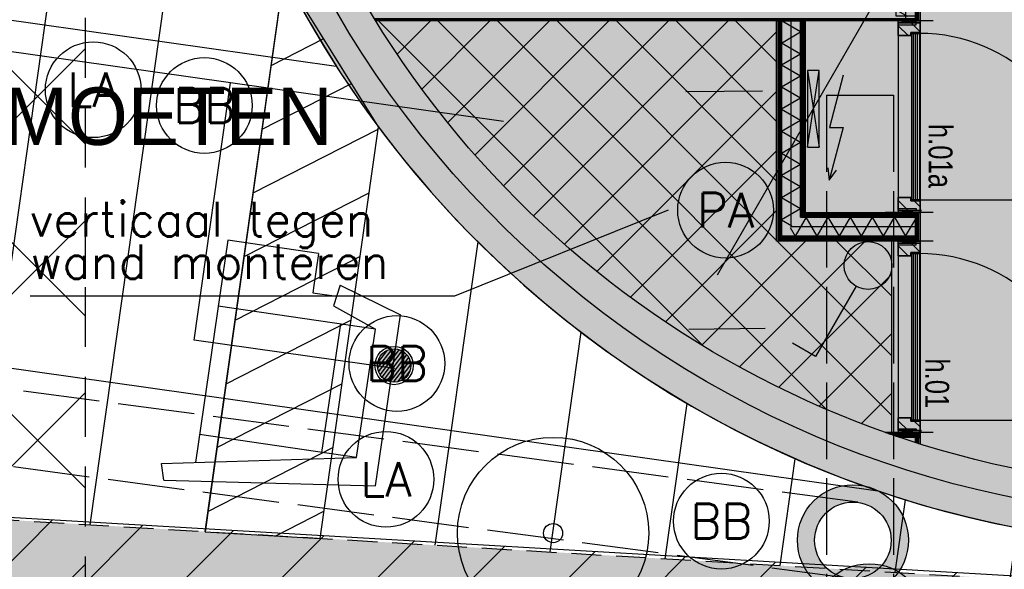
# Model space of a CAD drawing. Header units: millimetres. Extents: x -4107 to 114693, y -37499 to 54671.
# Tile 12 of 156: x 35379 to 40525, y 21328 to 24199. Entities that reach past the tile are written whole.
import ezdxf
from ezdxf.enums import TextEntityAlignment as Align

# ---------------------------------------------------------------- set-up
doc = ezdxf.new("R2010")
doc.units = ezdxf.units.MM
doc.header["$LTSCALE"] = 50
for name, pattern in [('B0702', [4.6875, 3.125, -1.5625]), ('XREF_06_Vloergoot installaties$0$E_GOOT5', [10, 8, -2]), ('XREF_06_werkset$0$B0702', [4.6875, 3.125, -1.5625])]:
    doc.linetypes.add(name, pattern=pattern)
for name, color, linetype in [('FOK_ BRANDSLANGHASPELS', 2, 'Continuous'), ('FOK_05---_TEKST_25', 2, 'Continuous'), ('FOK_08---_MAATVOERING', 2, 'Continuous'), ('FOK_22_BINNENWANDEN', 2, 'Continuous'), ('FOK_28_CONSTRUCTIES', 4, 'Continuous'), ('FOK_72_VAST MEUBILAIR', 1, 'Continuous'), ('FOK_82_LOS MEUBILAIR', 1, 'Continuous'), ('XREF_06_PLAFOND$0$AA00VV4-_SOLID252', 254, 'Continuous'), ('XREF_06_PLAFOND$0$AA45----_PLAFONDAFW', 1, 'Continuous'), ('XREF_06_PLAFOND$0$AI45----_PLAFONDAFW', 2, 'Continuous'), ('XREF_06_Sprinkler installatie$0$WL$1----', 3, 'Continuous'), ('XREF_06_Sprinkler installatie$0$WL524---', 4, 'Continuous'), ('XREF_06_Sprinkler installatie$0$WL6516--', 4, 'Continuous'), ('XREF_06_verlichting$0$EL6311--', 3, 'Continuous'), ('XREF_06_verlichting$0$EL6350--', 3, 'Continuous'), ('XREF_06_Vloergoot installaties$0$EL6131--_LB', 3, 'Continuous'), ('XREF_06_Vloergoot installaties$0$EL6131--_VG', 3, 'Continuous'), ('XREF_06_Vloergoot installaties$0$EL6222--', 3, 'Continuous'), ('XREF_06_Vloergoot installaties$0$EM6131--', 1, 'Continuous'), ('XREF_06_werkset$0$AA$1A---_ALGEMEEN', 242, 'Continuous'), ('XREF_06_werkset$0$AA21K---_ISOLATIE', 242, 'Continuous'), ('XREF_06_werkset$0$AA22E---_TPGBETON', 242, 'Continuous'), ('XREF_06_werkset$0$AA28G---_PREFABBETON', 242, 'Continuous'), ('XREF_06_werkset$0$AA31XI4-_MULTIPLEX', 242, 'Continuous'), ('XREF_06_werkset$0$AA32XI1-_NAALDHOUT', 242, 'Continuous'), ('XREF_06_werkset$0$AB31XI--_HOUT', 7, 'Continuous'), ('XREF_06_werkset$0$AI28E---_TPGBETON', 1, 'Continuous'), ('XREF_06_werkset$0$AI32XI1-_NAALDHOUT', 242, 'Continuous'), ('XREF_06_werkset$0$AI35----_PLAFONDS', 242, 'Continuous'), ('XREF_06_werkset$0$AL$8A---_ABT-HULP', 241, 'Continuous'), ('XREF_06_werkset$0$AL21K---_ISOLATIE', 1, 'Continuous'), ('XREF_06_werkset$0$AL22E---_TPGBETON', 4, 'Continuous'), ('XREF_06_werkset$0$AL22RF7-_GIPSKARTON', 1, 'Continuous'), ('XREF_06_werkset$0$AL28G---_PREFABBETON', 4, 'Continuous'), ('XREF_06_werkset$0$AL31XI4-_MULTIPLEX', 2, 'Continuous'), ('XREF_06_werkset$0$AL32XI1-_NAALDHOUT', 2, 'Continuous'), ('XREF_06_werkset$0$AL62----_KRACHTINST', 1, 'Continuous'), ('XREF_06_werkset$0$AV32XI1-_NAALDHOUT', 1, 'Continuous'), ('XREF_06_werkset$0$AZ21K---_ISOLATIE', 1, 'Continuous'), ('XREF_06_werkset$0$AZ22E---_TPGBETON', 4, 'Continuous'), ('XREF_06_werkset$0$AZ22RF7-_GIPSKARTON', 1, 'Continuous'), ('XREF_06_werkset$0$AZ31XI4-_MULTIPLEX', 2, 'Continuous')]:
    doc.layers.add(name, color=color, linetype=linetype)
doc.styles.add('XREF_06_Sprinkler installatie$0$Standard', font='txt')
doc.styles.add('XREF_06_verlichting$0$BURO-012', font='simplex.shx', dxfattribs={"height": 120})
doc.styles.add('XREF_06_verlichting$0$BURO-018', font='simplex.shx', dxfattribs={"height": 180})
doc.styles.add('XREF_06_Vloergoot installaties$0$BURO-018', font='simplex.shx', dxfattribs={"height": 180})
doc.styles.add('XREF_06_werkset$0$02_50', font='ABTPR.SHX', dxfattribs={"width": 0.8, "height": 125})

# ---------------------------------------------------------------- blocks, each defined once
blk = doc.blocks.new('XREF_06_Sprinkler installatie$0$SP-KOP02')
at = {"color": 0, "linetype": 'Continuous'}
for p, q in [((-0.875, -0.023), (0.023, 0.875)), ((-0.847, -0.219), (0.219, 0.847)), ((-0.843, 0.233), (-0.233, 0.843)), ((-0.786, -0.383), (0.383, 0.786)), ((-0.702, -0.523), (0.523, 0.702)), ((-0.595, -0.641), (0.641, 0.595)), ((-0.469, -0.739), (0.739, 0.469)), ((-0.32, -0.815), (0.815, 0.32)), ((-0.144, -0.863), (0.863, 0.144)), ((0.072, -0.872), (0.872, -0.072)), ((0.381, -0.788), (0.788, -0.381))]:
    blk.add_line(p, q, dxfattribs=at)
at = {"color": 0, "linetype": 'Continuous', "const_width": 0.875}
blk.add_lwpolyline([(-0.438, 0, 1), (0.438, 0, 1)], format="xyb", close=True, dxfattribs=at)
at = {"color": 0, "linetype": 'Continuous'}
for radius in [1, 0.875]:
    blk.add_circle((0, 0), radius, dxfattribs=at)
at = {"color": 0, "linetype": 'Continuous', "style": 'XREF_06_Sprinkler installatie$0$Standard', "flags": 1}
for tag, p in [('SP_MATCODE', (2, 2)), ('SP_TEMP', (2, -3)), ('SP_DOORL', (2, -5)), ('SP_KFACT', (2, -7)), ('SP_SPRHK', (2, -9)), ('SP_KLEP', (2, -11))]:
    blk.add_attdef(tag, p, '', height=1, dxfattribs=at)
blk = doc.blocks.new('XREF_06_Sprinkler installatie')
at = {"layer": 'XREF_06_Sprinkler installatie$0$WL$1----'}
h = blk.add_hatch(dxfattribs=at)
h.set_pattern_fill('JIS_WOOD', color=256, scale=500, style=0)
h.set_pattern_definition([(45, (0, -36464.7), (-250, 250), [])])
h.paths.add_polyline_path([(30743.8, 36094.7), (95370.7, 36094.7), (86389.5, -27327.7), (59723.1, -18673.6), (68740.5, 7763.6), (69241.7, 10785.2), (68849, 13405.9), (67638.6, 16023.5), (65645.6, 18159.9), (63178.4, 19545.4), (60388.2, 20131.5), (28895, 21976)], flags=16)
h.paths.add_polyline_path([(29853.9, 37108.7), (96538.4, 37108.7), (87224.3, -28664.7), (58653.6, -19392.5), (68002.1, 8015.3), (68349.5, 9912.5), (68461.1, 10706.3), (68321.4, 11469.3), (68229.8, 12765.7), (68109.2, 13218.5), (67906.9, 13527.4), (67399.1, 14920.6), (67172.5, 15065.3), (66709.9, 15980.2), (66021.2, 16693), (65104.6, 17592.2), (63974.8, 18325.8), (62832.6, 18841.7), (59822.5, 19383.9), (28023.7, 21252.6)])
blk.add_lwpolyline([(30743.8, 36094.7), (95370.7, 36094.7), (86389.5, -27327.7), (59723.1, -18673.6), (68740.5, 7763.6), (69241.7, 10785.2), (68849, 13405.9), (67638.6, 16023.5), (65645.6, 18159.9), (63178.4, 19545.4), (60388.2, 20131.5), (28895, 21976)], close=True, dxfattribs=at)
at = {"layer": 'XREF_06_Sprinkler installatie$0$WL524---'}
for p, q in [((36480.8, 23868.9), (34586.6, 24137.2)), ((36290.5, 22525.2), (36480.8, 23868.9)), ((37907, 23667), (36480.8, 23868.9)), ((37339.1, 22376.7), (36290.5, 22525.2))]:
    blk.add_line(p, q, dxfattribs=at)
at = {"layer": 'XREF_06_Sprinkler installatie$0$WL6516--', "xscale": 99.9999999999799, "yscale": 100, "zscale": 100, "rotation": 7.589429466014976}
blk.add_blockref('XREF_06_Sprinkler installatie$0$SP-KOP02', (37335.9, 22392.4), dxfattribs=at)
blk = doc.blocks.new('XREF_06_Vloergoot installaties$0$E00112')
at = {"color": 0, "linetype": 'Continuous'}
for p, q in [((0, 1), (-1, 1)), ((-1, 1), (-1, 0)), ((-1, 0), (0, 1)), ((-1, 1), (0, 0)), ((0, 0), (0, 1)), ((-1, 0), (0, 0))]:
    blk.add_line(p, q, dxfattribs=at)
blk = doc.blocks.new('XREF_06_Vloergoot installaties$0$E00107')
at = {"color": 0, "linetype": 'Continuous'}
blk.add_line((-5, -8.66), (5, 8.66), dxfattribs=at)
for points in [[(5, 8.66, 0, 1, 0), (3.5, 6.062, 1, 1, 0)], [(0, 0, 0, 1, 0), (-1.5, -2.598, 1, 1, 0)]]:
    blk.add_lwpolyline(points, format="xyseb", dxfattribs=at)
blk = doc.blocks.new('XREF_06_Vloergoot installaties$0$E00415')
at = {"linetype": 'Continuous'}
h = blk.add_hatch(color=0, dxfattribs=at)
edge = h.paths.add_edge_path()
edge.add_arc((0, 0), 2.9, 0, 360)
edge = h.paths.add_edge_path(flags=16)
edge.add_arc((0, 0), 2, 0, 360)
at = {"color": 0, "linetype": 'Continuous'}
for radius in [2.9, 2]:
    blk.add_circle((0, 0), radius, dxfattribs=at)
at = {"color": 0, "linetype": 'Continuous', "style": 'XREF_06_Vloergoot installaties$0$BURO-018'}
for tag, p in [('E_GKAST', (0, 8)), ('E_GROEP', (0, 5)), ('E_SGROEP', (4.5, 5))]:
    blk.add_attdef(tag, text='', height=1.8, dxfattribs=at).set_placement(p, align=Align.MIDDLE)
at = {"color": 0, "linetype": 'Continuous', "style": 'XREF_06_Vloergoot installaties$0$BURO-018', "flags": 1}
for tag, p in [('E_VERMCODE', (13, 5)), ('E_MATCODE', (0, 0))]:
    blk.add_attdef(tag, text='', height=1.8, dxfattribs=at).set_placement(p, align=Align.MIDDLE)
blk = doc.blocks.new('XREF_06_Vloergoot installaties')
at = {"layer": 'XREF_06_Vloergoot installaties$0$EL6131--_VG', "linetype": 'XREF_06_Vloergoot installaties$0$E_GOOT5'}
for p, q in [((39595.6, 23803.8), (39595.6, 21224.6)), ((39945.6, 23803.8), (39945.6, 21281.9)), ((39760, 21678), (30758, 22877.2)), ((39707.2, 21281.5), (30705.2, 22480.7))]:
    blk.add_line(p, q, dxfattribs=at)
at = {"layer": 'XREF_06_Vloergoot installaties$0$EL6131--_VG'}
blk.add_line((39595.6, 23803.8), (39945.6, 23803.8), dxfattribs=at)
at = {"layer": 'XREF_06_Vloergoot installaties$0$EL6131--_LB', "xscale": 60, "yscale": 400, "zscale": 60}
blk.add_blockref('XREF_06_Vloergoot installaties$0$E00112', (39556.6, 23532.7), dxfattribs=at)
at = {"layer": 'XREF_06_Vloergoot installaties$0$EL6222--', "xscale": 99.99999999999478, "yscale": 100, "zscale": 100, "rotation": 351.5354125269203}
blk.add_blockref('XREF_06_Vloergoot installaties$0$E00415', (39733.6, 21479.7), dxfattribs=at)
at = {"layer": 'XREF_06_Vloergoot installaties$0$EM6131--', "xscale": 100, "yscale": 100, "zscale": 100}
blk.add_blockref('XREF_06_Vloergoot installaties$0$E00107', (39526.6, 23732.7), dxfattribs=at)
blk = doc.blocks.new('XREF_06_PLAFOND')
at = {"layer": 'XREF_06_PLAFOND$0$AA00VV4-_SOLID252'}
h = blk.add_hatch(color=256, dxfattribs=at)
edge = h.paths.add_edge_path()
edge.add_line((87220.1, -28652.8), (96531.3, 37099.7))
edge.add_line((96531.3, 37099.7), (29925.1, 37099.7))
edge.add_line((29925.1, 37099.7), (27765.5, 20607.3))
edge.add_line((27765.5, 20607.3), (31097.5, 20428.6))
edge.add_line((31097.5, 20428.6), (31103.1, 20519.4))
edge.add_line((31103.1, 20519.4), (31163, 20516.2))
edge.add_line((31163, 20516.2), (31182.2, 20829.6))
edge.add_line((31182.2, 20829.6), (60332.4, 19103.1))
edge.add_arc((59884.7, 10785.2), 8330, -18.83392, 86.91943, ccw=False)
edge.add_line((67768.7, 8096), (58457.3, -19218.5))
edge.add_line((58457.3, -19218.5), (58452.6, -19217))
edge.add_line((58452.6, -19217), (58423.3, -19307.3))
edge.add_line((58423.3, -19307.3), (87220.1, -28652.8))
edge = h.paths.add_edge_path(flags=16)
edge.add_arc((59884.7, 10785.2), 9330, 341.17597, 446.61048)
edge.add_line((60436.4, 20098.9), (31243.3, 21827.8))
edge.add_line((31243.3, 21827.8), (28955.1, 21950.5))
edge.add_line((28955.1, 21950.5), (30807, 36094.7))
edge.add_line((30807, 36094.7), (95373.9, 36094.7))
edge.add_line((95373.9, 36094.7), (86392.8, -27327.7))
edge.add_line((86392.8, -27327.7), (59702.3, -18665.8))
edge.add_line((59702.3, -18665.8), (68715.7, 7774.7))
at = {"layer": 'XREF_06_PLAFOND$0$AA45----_PLAFONDAFW'}
h = blk.add_hatch(dxfattribs=at)
h.set_pattern_fill('ANSI31', color=256, scale=2200, angle=342.02, style=0)
h.set_pattern_definition([(27.02, (0, 0), (-124.9329, 244.9832), [])])
h.paths.add_polyline_path([(36347.9, 21524), (36949, 21489.9), (37253.4, 23639.3), (36760.1, 24435.3)])
at = {"layer": 'XREF_06_PLAFOND$0$AI45----_PLAFONDAFW'}
h = blk.add_hatch(dxfattribs=at)
h.set_pattern_fill('_USER,_O', color=256, scale=1800, pattern_type=0)
h.set_pattern_definition([(351.94, (60508.5, -17546.5), (252.38, 1782.22), [])])
edge = h.paths.add_edge_path(flags=16)
edge.add_arc((41622.2, 26897.4), 5449.9, 0, 180)
edge.add_arc((41622.2, 26897.4), 5449.9, 180, 360)
h.paths.add_polyline_path([(49833.5, 30277.3), (51633.5, 30277.3), (51633.5, 27677.3), (49833.5, 27677.3)], flags=16)
edge = h.paths.add_edge_path(flags=16)
edge.add_arc((86127.3, 26613.5), 3800, 0, 180)
edge.add_arc((86127.3, 26613.5), 3800, 180, 360)
edge = h.paths.add_edge_path(flags=16)
edge.add_arc((74998.8, -10766.8), 5450, 0, 180)
edge.add_arc((74998.8, -10766.8), 5450, 180, 360)
edge = h.paths.add_edge_path()
edge.add_arc((59888.1, 10791.1), 9323.9, 341.24236, 446.62909)
edge.add_line((60436.4, 20098.9), (31243.3, 21827.8))
edge.add_line((31243.3, 21827.8), (28955.1, 21950.5))
edge.add_line((28955.1, 21950.5), (30807, 36094.7))
edge.add_line((30807, 36094.7), (95373.9, 36094.7))
edge.add_line((95373.9, 36094.7), (86392.8, -27327.7))
edge.add_line((86392.8, -27327.7), (59702.3, -18665.8))
edge.add_line((59702.3, -18665.8), (68716.8, 7792.9))
h = blk.add_hatch(dxfattribs=at)
h.set_pattern_fill('_USER,_O', color=256, scale=600, angle=90, pattern_type=0)
h.set_pattern_definition([(81.94, (95317.84, 35698.9), (-594.073, 84.126), [])])
edge = h.paths.add_edge_path(flags=16)
edge.add_arc((86127.3, 26613.5), 3800, 0, 360)
edge = h.paths.add_edge_path(flags=16)
edge.add_arc((74998.8, -10766.8), 5450, 0, 360)
edge = h.paths.add_edge_path(flags=16)
edge.add_arc((41622.2, 26897.4), 5449.9, 0, 360)
h.paths.add_polyline_path([(49933.5, 30177.3), (51533.5, 30177.3), (51533.5, 27777.3), (49933.5, 27777.3)], flags=16)
edge = h.paths.add_edge_path()
edge.add_arc((59888.1, 10791.1), 9323.9, 341.24236, 446.62909)
edge.add_line((60436.4, 20098.9), (31243.3, 21827.8))
edge.add_line((31243.3, 21827.8), (28955.1, 21950.5))
edge.add_line((28955.1, 21950.5), (30807, 36094.7))
edge.add_line((30807, 36094.7), (95373.9, 36094.7))
edge.add_line((95373.9, 36094.7), (86392.8, -27327.7))
edge.add_line((86392.8, -27327.7), (59702.3, -18665.8))
edge.add_line((59702.3, -18665.8), (68716.8, 7792.9))
at = {"layer": 'XREF_06_PLAFOND$0$AA45----_PLAFONDAFW'}
blk.add_lwpolyline([(36347.9, 21524), (36949, 21489.9), (37253.4, 23639.3), (36760.1, 24435.3)], close=True, dxfattribs=at)
blk = doc.blocks.new('XREF_06_verlichting$0$1114A1')
at = {"color": 0, "linetype": 'Continuous'}
for p, q in [((0.625, 3.333), (2.742, 7)), ((2.742, 7), (3.955, 6.3))]:
    blk.add_line(p, q, dxfattribs=at)
blk.add_circle((0, 2.25), 1.25, dxfattribs=at)
at = {"color": 0, "linetype": 'Continuous', "style": 'XREF_06_verlichting$0$BURO-018'}
for tag, p in [('E_SLET1', (3.356, 9)), ('E_GROEP', (0, 0)), ('E_GKAST', (0, 0))]:
    blk.add_attdef(tag, text='', height=1.8, dxfattribs=at).set_placement(p, align=Align.MIDDLE)
at = {"color": 0, "linetype": 'Continuous', "style": 'XREF_06_verlichting$0$BURO-018', "flags": 1}
for tag in ['E_MATCODE', 'E_SGROEP']:
    blk.add_attdef(tag, text='', height=1.8, dxfattribs=at).set_placement((0, 0), align=Align.MIDDLE)
blk = doc.blocks.new('XREF_06_verlichting$0$1115B3A')
at = {"color": 0, "linetype": 'Continuous'}
blk.add_circle((0, 0), 2.5, dxfattribs=at)
at = {"color": 0, "linetype": 'Continuous', "style": 'XREF_06_verlichting$0$BURO-018'}
for tag, p in [('E_GKAST', (0, 8)), ('E_GROEP', (0, 5)), ('E_SGROEP', (4.5, 5)), ('E_ARMCODE', (0, 0)), ('E_SLET', (4.5, -1))]:
    blk.add_attdef(tag, text='', height=1.8, dxfattribs=at).set_placement(p, align=Align.MIDDLE)
blk = doc.blocks.new('XREF_06_verlichting$0$1115B61240')
at = {"color": 0}
for p, q in [((-6.2, 2), (-6.2, -2)), ((6.2, 2), (6.2, -2))]:
    blk.add_line(p, q, dxfattribs=at)
at = {"color": 0, "linetype": 'Continuous'}
blk.add_circle((0, 0), 2.5, dxfattribs=at)
at = {"color": 0}
for points in [[(-2.5, 0.75), (-6.2, 0.75), (-2.5, -0.75), (-6.2, -0.75)], [(2.5, 0.75), (6.2, 0.75), (2.5, -0.75), (6.2, -0.75)]]:
    blk.add_solid(points, dxfattribs=at)
at = {"color": 0, "linetype": 'Continuous', "style": 'XREF_06_verlichting$0$BURO-018'}
for tag, p in [('E_GKAST', (0, 8)), ('E_GROEP', (0, 5)), ('E_SGROEP', (4.5, 5)), ('E_ARMCODE', (0, 0)), ('E_SLET', (4.5, -3))]:
    blk.add_attdef(tag, text='', height=1.8, dxfattribs=at).set_placement(p, align=Align.MIDDLE)
blk = doc.blocks.new('XREF_06_verlichting')
at = {"layer": 'XREF_06_verlichting$0$EL6311--'}
blk.add_line((37651.8, 22754.5), (35433.3, 22754.5), dxfattribs=at)
at = {"layer": 'XREF_06_verlichting$0$EL6350--'}
blk.add_line((38768.9, 23203.5), (37651.8, 22754.5), dxfattribs=at)
at = {"layer": 'XREF_06_verlichting$0$EL6311--'}
ref = blk.add_blockref('XREF_06_verlichting$0$1115B3A', (35763.4, 23832.8), dxfattribs=dict(at, xscale=100, yscale=100, zscale=100))
ref.add_attrib('E_ARMCODE', 'LA', dxfattribs={"layer": '0', "color": 1, "linetype": 'Continuous', "height": 180, "style": 'XREF_06_verlichting$0$BURO-018'}).set_placement((35763.4, 23832.8), align=Align.MIDDLE)
ref = blk.add_blockref('XREF_06_verlichting$0$1115B3A', (36344.1, 23750.6), dxfattribs=dict(at, xscale=100, yscale=100, zscale=100))
ref.add_attrib('E_ARMCODE', 'BB', dxfattribs={"layer": '0', "color": 1, "linetype": 'Continuous', "height": 180, "style": 'XREF_06_verlichting$0$BURO-018'}).set_placement((36344.1, 23750.6), align=Align.MIDDLE)
ref = blk.add_blockref('XREF_06_verlichting$0$1115B61240', (39068.1, 23203.7), dxfattribs=dict(at, xscale=100.0000000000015, yscale=99.99999999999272, zscale=100, rotation=270.703521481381))
ref.add_attrib('E_ARMCODE', 'PA', dxfattribs={"layer": '0', "color": 1, "linetype": 'Continuous', "height": 180, "style": 'XREF_06_verlichting$0$BURO-018'}).set_placement((39068.1, 23203.7), align=Align.MIDDLE)
at = {"layer": 'XREF_06_verlichting$0$EL6311--', "xscale": 100, "yscale": 100, "zscale": 100, "rotation": 180}
blk.add_blockref('XREF_06_verlichting$0$1114A1', (39812.8, 23139.8), dxfattribs=at)
at = {"layer": 'XREF_06_verlichting$0$EL6311--'}
ref = blk.add_blockref('XREF_06_verlichting$0$1115B3A', (37350.4, 22403.1), dxfattribs=dict(at, xscale=100, yscale=100, zscale=100))
ref.add_attrib('E_ARMCODE', 'BB', dxfattribs={"layer": '0', "color": 1, "linetype": 'Continuous', "height": 180, "style": 'XREF_06_verlichting$0$BURO-018'}).set_placement((37350.4, 22403.1), align=Align.MIDDLE)
ref = blk.add_blockref('XREF_06_verlichting$0$1115B3A', (37293.3, 21798.2), dxfattribs=dict(at, xscale=100, yscale=100, zscale=100))
ref.add_attrib('E_ARMCODE', 'LA', dxfattribs={"layer": '0', "color": 1, "linetype": 'Continuous', "height": 180, "style": 'XREF_06_verlichting$0$BURO-018'}).set_placement((37293.3, 21798.2), align=Align.MIDDLE)
ref = blk.add_blockref('XREF_06_verlichting$0$1115B3A', (39046.3, 21579.5), dxfattribs=dict(at, xscale=100, yscale=100, zscale=100))
ref.add_attrib('E_ARMCODE', 'BB', dxfattribs={"layer": '0', "color": 1, "linetype": 'Continuous', "height": 180, "style": 'XREF_06_verlichting$0$BURO-018'}).set_placement((39046.3, 21579.5), align=Align.MIDDLE)
at = {"layer": 'XREF_06_verlichting$0$EL6350--', "style": 'XREF_06_verlichting$0$BURO-012'}
for s, p in [('verticaal tegen', (35431.6, 23066.9)), ('wand monteren', (35433.1, 22844.9))]:
    blk.add_text(s, height=180, dxfattribs=at).set_placement(p)
blk = doc.blocks.new('A$C633B5CD9')
at = {"layer": 'FOK_82_LOS MEUBILAIR'}
for p, q in [((0, 1100), (85.4, 1124.4)), ((0, 1100), (132.5, 0)), ((85.4, 1124.4), (263.5, 119.8)), ((1290, 950), (116.3, 950)), ((263.5, 119.8), (263.5, 950)), ((942, 119.8), (942, 950)), ((1290, 471.6), (1290, 950)), ((1120.3, 471.6), (1081.8, 471.6)), ((1081.8, 471.6), (1081.8, 345.4)), ((1290, 471.6), (1120.3, 471.6)), ((1031, 354.4), (942, 119.8)), ((1142.4, 334.7), (1031, 354.4)), ((1142.4, 334.7), (1034.7, 0)), ((942, 304.8), (263.5, 304.8)), ((263.5, 119.8), (942, 119.8)), ((132.5, 0), (1034.7, 0))]:
    blk.add_line(p, q, dxfattribs=at)
blk = doc.blocks.new('XREF_06_werkset$0$V-H-28G001_B09145W02')
at = {"layer": 'XREF_06_werkset$0$AA28G---_PREFABBETON'}
blk.add_hatch(color=254, dxfattribs=at).paths.add_polyline_path([(300, 0, 0.57735), (-150, 259.8, 0.57735), (-150, -259.8, 0.57735)])
h = blk.add_hatch(dxfattribs=at)
h.set_pattern_fill('KALKZST', color=1, scale=880, style=0)
h.set_pattern_definition([(45, (0, 0), (-390.3, 390.3), [])])
h.paths.add_polyline_path([(300, 0, 0.57735), (-150, 259.8, 0.57735), (-150, -259.8, 0.57735)])
at = {"layer": 'XREF_06_werkset$0$AL28G---_PREFABBETON'}
blk.add_circle((0, 0), 300, dxfattribs=at)
blk = doc.blocks.new('XREF_06_werkset$0$V-H-28X00B_09145B1')
blk.add_blockref('XREF_06_werkset$0$V-H-28G001_B09145W02', (39818.5, 21057.4))
blk = doc.blocks.new('*U898')
at = {"layer": 'XREF_06_werkset$0$AA22E---_TPGBETON'}
blk.add_hatch(color=254, dxfattribs=at).paths.add_polyline_path([(-74990.1, 29951, -0.658334), (-78835.2, 38595.6), (-79040.3, 38815.6, 2.298352), (-71065, 38815.6), (-71615.1, 38815.6), (-71615.1, 38595.6), (-71270.1, 38595.6), (-70813.7, 38025.3, -0.070028), (-70164.1, 36695.6), (-70096.6, 36475.6, -0.143691), (-70125.9, 33575.6), (-70198.4, 33355.6), (-70502.5, 32688.5), (-70904.6, 32048.4), (-71396.1, 31474), (-71966.5, 30977.8), (-72603.3, 30570.4), (-73292.9, 30260.6), (-74020.4, 30055.1), (-74770.1, 29958.4)])
h = blk.add_hatch(dxfattribs=at)
h.set_pattern_fill('AR-CONC', color=1, scale=44, style=0)
h.set_pattern_definition([(50, (0, 0), (315.5945, -27.61094), [33, -363]), (355, (0, 0), (-61.0506, 330.9645), [26.4, -290.4]), (100.4514, (26.3, -2.3), (254.5441, 303.3534), [28.0457, -308.5025]), (46.1842, (0, 88), (469.586, -72.8284), [49.5, -544.5]), (96.6356, (39.13, 81.93), (411.2516, 428.6119), [42.0685, -462.7537]), (351.1842, (0, 88), (411.2513, 428.6122), [39.6, -435.6]), (21, (44, 66), (262.6391, -177.1523), [33, -363]), (326, (44, 66), (107.0587, 319.066), [26.4, -290.4]), (71.4514, (65.9, 51.24), (369.698, 141.9134), [28.0457, -308.5025]), (37.5, (0, 0), (5.35034, 146.4733), [0, -286.88, 0, -294.8, 0, -291.5]), (7.5, (0, 0), (115.7506, 173.54115), [0, -168.08, 0, -280.28, 0, -111.1]), (327.5, (-98.12, 0), (234.88187, -9.92414), [0, -110, 0, -343.2, 0, -455.4]), (317.5, (-142.12, 0), (256.6019, 44.0462), [0, -143, 0, -227.92, 0, -323.4])])
h.paths.add_polyline_path([(-74990.1, 29951, -0.658334), (-78835.2, 38595.6), (-79040.3, 38815.6, 2.298352), (-71065, 38815.6), (-71615.1, 38815.6), (-71615.1, 38595.6), (-71270.1, 38595.6), (-70813.7, 38025.3, -0.070028), (-70164.1, 36695.6), (-70096.6, 36475.6, -0.143691), (-70125.9, 33575.6), (-70198.4, 33355.6), (-70502.5, 32688.5), (-70904.6, 32048.4), (-71396.1, 31474), (-71966.5, 30977.8), (-72603.3, 30570.4), (-73292.9, 30260.6), (-74020.4, 30055.1), (-74770.1, 29958.4)])
at = {"layer": 'XREF_06_werkset$0$AL22E---_TPGBETON'}
for points in [[(-79040.3, 38815.6, 2.298352), (-71065, 38815.6), (-71615.1, 38815.6), (-71615.1, 38595.6), (-71270.1, 38595.6), (-70813.7, 38025.3, -0.070028), (-70164.1, 36695.6)], [(-74990.1, 29951, -0.658334), (-78835.2, 38595.6)]]:
    blk.add_lwpolyline(points, format="xyb", dxfattribs=at)
at = {"layer": 'XREF_06_werkset$0$AZ22E---_TPGBETON'}
blk.add_lwpolyline([(-71167.6, 38705.6, -2.292092), (-78937.8, 38705.6)], format="xyb", dxfattribs=at)
blk = doc.blocks.new('XREF_06_werkset$0$ARC1540')
at = {"color": 0, "linetype": 'ByBlock'}
for p, q in [((-40, 10), (40, 10)), ((-40, 0), (40, 0)), ((-40, -10), (40, -10))]:
    blk.add_line(p, q, dxfattribs=at)
blk = doc.blocks.new('*U800')
at = {"layer": 'XREF_06_werkset$0$AA31XI4-_MULTIPLEX'}
for p, q in [((457869.8, -54841.3), (457908.8, -54841.3)), ((457869.8, -54851.3), (457908.8, -54851.3)), ((458708.8, -54841.3), (458739.8, -54841.3)), ((458708.8, -54851.3), (458739.8, -54851.3)), ((457869.8, -54861.3), (457908.8, -54861.3)), ((458708.8, -54861.3), (458739.8, -54861.3))]:
    blk.add_line(p, q, dxfattribs=at)
at = {"layer": 'XREF_06_werkset$0$AL31XI4-_MULTIPLEX'}
blk.add_lwpolyline([(458739.8, -54871.3), (457869.8, -54871.3), (457869.8, -54831.3), (458739.8, -54831.3), (458739.8, -54871.3)], dxfattribs=at)
at = {"layer": 'XREF_06_werkset$0$AZ31XI4-_MULTIPLEX'}
blk.add_lwpolyline([(457869.8, -54851.3), (458739.8, -54851.3)], dxfattribs=at)
at = {"layer": 'XREF_06_werkset$0$AA31XI4-_MULTIPLEX'}
for p in [(457948.8, -54851.3), (458028.8, -54851.3), (458108.8, -54851.3), (458188.8, -54851.3), (458268.8, -54851.3), (458348.8, -54851.3), (458428.8, -54851.3), (458508.8, -54851.3), (458588.8, -54851.3), (458668.8, -54851.3)]:
    blk.add_blockref('XREF_06_werkset$0$ARC1540', p, dxfattribs=at)
blk = doc.blocks.new('XREF_06_werkset$0$V-H-39X005_B09145W02')
at = {"layer": 'XREF_06_werkset$0$AA32XI1-_NAALDHOUT'}
h = blk.add_hatch(dxfattribs=at)
h.set_pattern_fill('NAALD', color=256, scale=528, style=0)
h.set_pattern_definition([(45, (-5, -64), (-41.07, 41.07), [])])
h.paths.add_polyline_path([(-5, -64), (-5, -44), (-5, 50), (62, 50), (62, -15), (45, -15), (45, -64)])
h = blk.add_hatch(dxfattribs=at)
h.set_pattern_fill('NAALD', color=256, scale=528, style=0)
h.set_pattern_definition([(45, (908, -64), (-41.07, 41.07), [])])
h.paths.add_polyline_path([(975, -64), (975, -44), (975, 50), (908, 50), (908, -15), (925, -15), (925, -64)])
at = {"layer": 'XREF_06_werkset$0$AI32XI1-_NAALDHOUT'}
blk.add_lwpolyline([(50, -60), (50, -930)], dxfattribs=at)
blk.add_arc((50, -60), 870, 270, 0, dxfattribs=at)
at = {"layer": 'XREF_06_werkset$0$AL$8A---_ABT-HULP'}
for points in [[(-15, -132), (-15, 118)], [(985, -132), (985, 118)], [(-5, -64), (-15, 50)], [(-5, 50), (-15, -64)], [(975, 50), (985, -64)], [(985, 50), (975, -64)]]:
    blk.add_lwpolyline(points, dxfattribs=at)
for points in [[(-5, 50), (-15, 50), (-15, -64), (-5, -64)], [(-5, -64), (45, -64), (45, -15), (62, -15), (62, 50), (-5, 50)], [(-5, 50), (5, 50), (5, -44), (-5, -44)], [(975, -64), (925, -64), (925, -15), (908, -15), (908, 50), (975, 50)], [(975, 50), (965, 50), (965, -44), (975, -44)], [(975, 50), (985, 50), (985, -64), (975, -64)]]:
    blk.add_lwpolyline(points, close=True, dxfattribs=at)
blk.add_circle((-5, -64), 4, dxfattribs=at)
at = {"layer": 'XREF_06_werkset$0$AL32XI1-_NAALDHOUT'}
for points in [[(-5, -64), (-5, -44), (-5, -44), (-5, 50), (62, 50), (62, -15), (45, -15), (45, -64)], [(975, -64), (975, -44), (975, -44), (975, 50), (908, 50), (908, -15), (925, -15), (925, -64)]]:
    blk.add_lwpolyline(points, close=True, dxfattribs=at)
at = {"layer": 'XREF_06_werkset$0$AV32XI1-_NAALDHOUT'}
for points in [[(908, 50), (62, 50)], [(925, -64), (45, -64)]]:
    blk.add_lwpolyline(points, dxfattribs=at)
blk.add_blockref('*U800', (-457819.7891, 54811.2909))
at = {"layer": 'XREF_06_werkset$0$AB31XI--_HOUT', "color": 7, "style": 'XREF_06_werkset$0$02_50', "width": 0.8}
blk.add_attdef('MERK', (102.8361, -259.5503), '', height=125, dxfattribs=at)
blk = doc.blocks.new('XREF_06_werkset$0$ARC8100')
at = {"color": 0}
for q in [(-57.7, -50), (57.7, -50)]:
    blk.add_line((0, 50), q, dxfattribs=at)
blk = doc.blocks.new('*U869')
at = {"layer": 'XREF_06_werkset$0$AA21K---_ISOLATIE'}
for p, q in [((-35722.6, 2956.9), (-35780.3, 2856.9)), ((-35260.7, 2956.9), (-35203, 2856.9)), ((-35203, 2856.9), (-35152.3, 2944.7)), ((-35806.6, 2902.5), (-35780.3, 2856.9))]:
    blk.add_line(p, q, dxfattribs=at)
at = {"layer": 'XREF_06_werkset$0$AL21K---_ISOLATIE'}
blk.add_lwpolyline([(-35752.3, 2956.9), (-35152.3, 2956.9), (-35152.3, 2856.9), (-35852.3, 2856.9)], dxfattribs=at)
at = {"layer": 'XREF_06_werkset$0$AZ21K---_ISOLATIE'}
blk.add_lwpolyline([(-35152.3, 2906.9), (-35802.3, 2906.9)], dxfattribs=at)
at = {"layer": 'XREF_06_werkset$0$AA21K---_ISOLATIE', "rotation": 179.9999999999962}
for p in [(-35664.8, 2906.9), (-35549.4, 2906.9), (-35433.9, 2906.9), (-35318.4, 2906.9)]:
    blk.add_blockref('XREF_06_werkset$0$ARC8100', p, dxfattribs=at)
blk = doc.blocks.new('*U868')
at = {"layer": 'XREF_06_werkset$0$AA21K---_ISOLATIE'}
for p, q in [((-35752.3, 3924.1), (-35852.3, 3981.9)), ((-35852.3, 3866.4), (-35752.3, 3924.1)), ((-35852.3, 2942.6), (-35797.9, 2911.2))]:
    blk.add_line(p, q, dxfattribs=at)
at = {"layer": 'XREF_06_werkset$0$AL21K---_ISOLATIE'}
blk.add_lwpolyline([(-35852.3, 2856.9), (-35852.3, 3981.9), (-35752.3, 3981.9), (-35752.3, 2956.9)], dxfattribs=at)
at = {"layer": 'XREF_06_werkset$0$AZ21K---_ISOLATIE'}
blk.add_lwpolyline([(-35802.3, 3981.9), (-35802.3, 2906.9)], dxfattribs=at)
at = {"layer": 'XREF_06_werkset$0$AA21K---_ISOLATIE', "rotation": 270}
for p in [(-35802.3, 3808.7), (-35802.3, 3693.2), (-35802.3, 3577.7), (-35802.3, 3462.2), (-35802.3, 3346.8), (-35802.3, 3231.3), (-35802.3, 3115.8), (-35802.3, 3000.4)]:
    blk.add_blockref('XREF_06_werkset$0$ARC8100', p, dxfattribs=at)
blk = doc.blocks.new('*U866')
at = {"layer": 'XREF_06_werkset$0$AA21K---_ISOLATIE'}
for p, q in [((-35187.4, 5156.9), (-35152.3, 5136.6)), ((-35152.3, 4097.3), (-35252.3, 4039.6)), ((-35252.3, 4039.6), (-35195.6, 4006.9))]:
    blk.add_line(p, q, dxfattribs=at)
at = {"layer": 'XREF_06_werkset$0$AL21K---_ISOLATIE'}
blk.add_lwpolyline([(-35152.3, 5156.9), (-35152.3, 4006.9), (-35252.3, 4006.9), (-35252.3, 5156.9), (-35152.3, 5156.9)], dxfattribs=at)
at = {"layer": 'XREF_06_werkset$0$AZ21K---_ISOLATIE'}
blk.add_lwpolyline([(-35202.3, 3981.9), (-35202.3, 5156.9)], dxfattribs=at)
at = {"layer": 'XREF_06_werkset$0$AA21K---_ISOLATIE', "rotation": 90}
for p in [(-35202.3, 5078.8), (-35202.3, 4963.4), (-35202.3, 4847.9), (-35202.3, 4732.4), (-35202.3, 4616.9), (-35202.3, 4501.5), (-35202.3, 4386), (-35202.3, 4270.5), (-35202.3, 4155.1)]:
    blk.add_blockref('XREF_06_werkset$0$ARC8100', p, dxfattribs=at)
blk = doc.blocks.new('*U862')
at = {"layer": 'XREF_06_werkset$0$AL22RF7-_GIPSKARTON'}
blk.add_lwpolyline([(-35272, 1819.4), (-35127.3, 1819.4), (-35127.3, 1806.9), (-35235.4, 1806.9, -0.001878), (-35272, 1819.4)], format="xyb", dxfattribs=at)
at = {"layer": 'XREF_06_werkset$0$AZ22RF7-_GIPSKARTON'}
blk.add_lwpolyline([(-35253.8, 1813.1), (-35127.3, 1813.1)], dxfattribs=at)
blk = doc.blocks.new('*U861')
at = {"layer": 'XREF_06_werkset$0$AL22RF7-_GIPSKARTON'}
blk.add_lwpolyline([(-35127.3, 1819.4), (-35272, 1819.4, -0.001838), (-35307.8, 1831.9), (-35127.3, 1831.9), (-35127.3, 1819.4)], format="xyb", dxfattribs=at)
at = {"layer": 'XREF_06_werkset$0$AZ22RF7-_GIPSKARTON'}
blk.add_lwpolyline([(-35290, 1825.6), (-35127.3, 1825.6)], dxfattribs=at)
blk = doc.blocks.new('*U860')
at = {"layer": 'XREF_06_werkset$0$AL22RF7-_GIPSKARTON'}
blk.add_lwpolyline([(-35139.8, 1806.9), (-35139.8, 1775.6, -0.000637), (-35152.3, 1779.6), (-35152.3, 1806.9), (-35139.8, 1806.9)], format="xyb", dxfattribs=at)
at = {"layer": 'XREF_06_werkset$0$AZ22RF7-_GIPSKARTON'}
blk.add_lwpolyline([(-35146, 1777.6), (-35146, 1806.9)], dxfattribs=at)
blk = doc.blocks.new('*U859')
at = {"layer": 'XREF_06_werkset$0$AL22RF7-_GIPSKARTON'}
blk.add_lwpolyline([(-35127.3, 1806.9), (-35127.3, 1771.7, -0.000636), (-35139.8, 1775.6), (-35139.8, 1806.9), (-35127.3, 1806.9)], format="xyb", dxfattribs=at)
at = {"layer": 'XREF_06_werkset$0$AZ22RF7-_GIPSKARTON'}
blk.add_lwpolyline([(-35133.5, 1773.7), (-35133.5, 1806.9)], dxfattribs=at)
blk = doc.blocks.new('*U856')
at = {"layer": 'XREF_06_werkset$0$AL22RF7-_GIPSKARTON'}
blk.add_lwpolyline([(-35152.3, 3981.9), (-35152.3, 5156.9), (-35139.8, 5156.9), (-35139.8, 3981.9), (-35152.3, 3981.9)], dxfattribs=at)
at = {"layer": 'XREF_06_werkset$0$AZ22RF7-_GIPSKARTON'}
blk.add_lwpolyline([(-35146, 5156.9), (-35146, 3981.9)], dxfattribs=at)
blk = doc.blocks.new('*U855')
at = {"layer": 'XREF_06_werkset$0$AL22RF7-_GIPSKARTON'}
blk.add_lwpolyline([(-35127.3, 5156.9), (-35127.3, 3981.9), (-35139.8, 3981.9), (-35139.8, 5156.9), (-35127.3, 5156.9)], dxfattribs=at)
at = {"layer": 'XREF_06_werkset$0$AZ22RF7-_GIPSKARTON'}
blk.add_lwpolyline([(-35133.5, 3981.9), (-35133.5, 5156.9)], dxfattribs=at)
blk = doc.blocks.new('*U841')
at = {"layer": 'XREF_06_werkset$0$AL22RF7-_GIPSKARTON'}
blk.add_lwpolyline([(-35152.3, 3981.9), (-37972.2, 3981.9, -0.000712), (-37979.9, 3994.4), (-35152.3, 3994.4), (-35152.3, 3981.9)], format="xyb", dxfattribs=at)
at = {"layer": 'XREF_06_werkset$0$AZ22RF7-_GIPSKARTON'}
blk.add_lwpolyline([(-37976.1, 3988.1), (-35152.3, 3988.1)], dxfattribs=at)
blk = doc.blocks.new('*U839')
at = {"layer": 'XREF_06_werkset$0$AL22RF7-_GIPSKARTON'}
blk.add_lwpolyline([(-35739.8, 2969.4), (-35739.8, 3981.9), (-35727.3, 3981.9), (-35727.3, 2981.9)], dxfattribs=at)
at = {"layer": 'XREF_06_werkset$0$AZ22RF7-_GIPSKARTON'}
blk.add_lwpolyline([(-35733.5, 3981.9), (-35733.5, 2975.6)], dxfattribs=at)
blk = doc.blocks.new('*U838')
at = {"layer": 'XREF_06_werkset$0$AL22RF7-_GIPSKARTON'}
blk.add_lwpolyline([(-35752.3, 2956.9), (-35752.3, 3981.9), (-35739.8, 3981.9), (-35739.8, 2969.4)], dxfattribs=at)
at = {"layer": 'XREF_06_werkset$0$AZ22RF7-_GIPSKARTON'}
blk.add_lwpolyline([(-35746, 3981.9), (-35746, 2963.1)], dxfattribs=at)
blk = doc.blocks.new('*U837')
at = {"layer": 'XREF_06_werkset$0$AL22RF7-_GIPSKARTON'}
blk.add_lwpolyline([(-35864.8, 2844.4), (-35864.8, 3981.9), (-35852.3, 3981.9), (-35852.3, 2856.9)], dxfattribs=at)
at = {"layer": 'XREF_06_werkset$0$AZ22RF7-_GIPSKARTON'}
blk.add_lwpolyline([(-35858.5, 3981.9), (-35858.5, 2850.6)], dxfattribs=at)
blk = doc.blocks.new('*U836')
at = {"layer": 'XREF_06_werkset$0$AL22RF7-_GIPSKARTON'}
blk.add_lwpolyline([(-35877.3, 2831.9), (-35877.3, 3981.9), (-35864.8, 3981.9), (-35864.8, 2844.4)], dxfattribs=at)
at = {"layer": 'XREF_06_werkset$0$AZ22RF7-_GIPSKARTON'}
blk.add_lwpolyline([(-35871, 3981.9), (-35871, 2838.1)], dxfattribs=at)
blk = doc.blocks.new('*U828')
at = {"layer": 'XREF_06_werkset$0$AL22RF7-_GIPSKARTON'}
blk.add_lwpolyline([(-35727.3, 2981.9), (-35152.3, 2981.9), (-35152.3, 2969.4), (-35739.8, 2969.4)], dxfattribs=at)
at = {"layer": 'XREF_06_werkset$0$AZ22RF7-_GIPSKARTON'}
blk.add_lwpolyline([(-35152.3, 2975.6), (-35733.5, 2975.6)], dxfattribs=at)
blk = doc.blocks.new('*U827')
at = {"layer": 'XREF_06_werkset$0$AL22RF7-_GIPSKARTON'}
blk.add_lwpolyline([(-35739.8, 2969.4), (-35152.3, 2969.4), (-35152.3, 2956.9), (-35752.3, 2956.9)], dxfattribs=at)
at = {"layer": 'XREF_06_werkset$0$AZ22RF7-_GIPSKARTON'}
blk.add_lwpolyline([(-35152.3, 2963.1), (-35746, 2963.1)], dxfattribs=at)
blk = doc.blocks.new('*U826')
at = {"layer": 'XREF_06_werkset$0$AL22RF7-_GIPSKARTON'}
blk.add_lwpolyline([(-35852.3, 2856.9), (-35152.3, 2856.9), (-35152.3, 2844.4), (-35864.8, 2844.4)], dxfattribs=at)
at = {"layer": 'XREF_06_werkset$0$AZ22RF7-_GIPSKARTON'}
blk.add_lwpolyline([(-35152.3, 2850.6), (-35858.5, 2850.6)], dxfattribs=at)
blk = doc.blocks.new('*U825')
at = {"layer": 'XREF_06_werkset$0$AL22RF7-_GIPSKARTON'}
blk.add_lwpolyline([(-35864.8, 2844.4), (-35152.3, 2844.4), (-35152.3, 2831.9), (-35877.3, 2831.9)], dxfattribs=at)
at = {"layer": 'XREF_06_werkset$0$AZ22RF7-_GIPSKARTON'}
blk.add_lwpolyline([(-35152.3, 2838.1), (-35871, 2838.1)], dxfattribs=at)
blk = doc.blocks.new('*U824')
at = {"layer": 'XREF_06_werkset$0$AL22RF7-_GIPSKARTON'}
blk.add_lwpolyline([(-35139.8, 2981.9), (-35139.8, 2831.9), (-35152.3, 2831.9), (-35152.3, 2981.9), (-35139.8, 2981.9)], dxfattribs=at)
at = {"layer": 'XREF_06_werkset$0$AZ22RF7-_GIPSKARTON'}
blk.add_lwpolyline([(-35146, 2831.9), (-35146, 2981.9)], dxfattribs=at)
blk = doc.blocks.new('*U823')
at = {"layer": 'XREF_06_werkset$0$AL22RF7-_GIPSKARTON'}
blk.add_lwpolyline([(-35127.3, 2981.9), (-35127.3, 2831.9), (-35139.8, 2831.9), (-35139.8, 2981.9), (-35127.3, 2981.9)], dxfattribs=at)
at = {"layer": 'XREF_06_werkset$0$AZ22RF7-_GIPSKARTON'}
blk.add_lwpolyline([(-35133.5, 2831.9), (-35133.5, 2981.9)], dxfattribs=at)
blk = doc.blocks.new('XREF_06_werkset')
at = {"layer": 'XREF_06_werkset$0$AA$1A---_ALGEMEEN'}
h = blk.add_hatch(dxfattribs=at)
h.set_pattern_fill('LOOF2', color=253, scale=4000, style=0)
h.set_pattern_definition([(45, (-34791.92, -24479.38), (-155.5635, 155.5635), []), (135, (-34791.92, -24479.38), (-155.5635, -155.5635), [])])
h.paths.add_polyline_path([(39335, 24192.3), (37240.1, 24192.3, 0.171062), (39904.5, 22042.3), (39935, 22042.3), (39935, 23042.3), (39903, 23042.3), (39335, 23042.3)])
at = {"layer": 'XREF_06_werkset$0$AI28E---_TPGBETON'}
blk.add_lwpolyline([(39935, 23042.3), (39935, 22042.3)], dxfattribs=at)
at = {"layer": 'XREF_06_werkset$0$AI35----_PLAFONDS', "linetype": 'XREF_06_werkset$0$B0702'}
blk.add_lwpolyline([(68715.7, 7774.7), (59702.3, -18665.8), (86392.8, -27327.7), (95373.9, 36094.7), (30807, 36094.7), (28955, 21950.5), (31243.3, 21827.8), (60436.4, 20098.9, -0.495504)], format="xyb", close=True, dxfattribs=at)
at = {"layer": 'XREF_06_werkset$0$AL62----_KRACHTINST'}
for p, q in [((39682.9, 23908.9), (39610.9, 23635)), ((39682, 23634.8), (39610, 23360.9)), ((39610.9, 23635), (39682, 23634.8))]:
    blk.add_line(p, q, dxfattribs=at)
blk.add_lwpolyline([(39602, 23425.1), (39610, 23360.9), (39648.4, 23412.8)], dxfattribs=at)
for name, p in [('XREF_06_werkset$0$V-H-28X00B_09145B1', (0, 0)), ('*U898', (116675.1, -8203.3)), ('*U866', (75212.3, 20210.5)), ('*U856', (75212.3, 20210.5)), ('*U855', (75212.3, 20210.5)), ('*U841', (75212.3, 20210.5)), ('*U836', (75212.3, 20210.5)), ('*U837', (75212.3, 20210.5)), ('*U868', (75212.3, 20210.5)), ('*U838', (75212.3, 20210.5)), ('*U839', (75212.3, 20210.5)), ('*U869', (75212.3, 20210.5)), ('*U827', (75212.3, 20210.5)), ('*U828', (75212.3, 20210.5)), ('*U824', (75212.3, 20210.5)), ('*U823', (75212.3, 20210.5)), ('*U825', (75212.3, 20210.5)), ('*U826', (75212.3, 20210.5)), ('*U861', (75212.3, 20210.5)), ('*U862', (75212.3, 20210.5)), ('*U860', (75212.3, 20210.5)), ('*U859', (75212.3, 20210.5))]:
    blk.add_blockref(name, p)
ref = blk.add_blockref('XREF_06_werkset$0$V-H-39X005_B09145W02', (40021, 23207.3), dxfattribs=dict(rotation=90))
ref.add_attrib('MERK', 'h.01a', (40129.2, 23654.3), dxfattribs={"layer": 'XREF_06_werkset$0$AB31XI--_HOUT', "color": 7, "height": 125, "rotation": 90, "style": 'XREF_06_werkset$0$02_50', "text_generation_flag": 6, "width": 0.8})
ref = blk.add_blockref('XREF_06_werkset$0$V-H-39X005_B09145W02', (40021, 22057.3), dxfattribs=dict(rotation=90))
ref.add_attrib('MERK', 'h.01', (40111.7, 22429.4), dxfattribs={"layer": 'XREF_06_werkset$0$AB31XI--_HOUT', "color": 7, "height": 125, "rotation": 90, "style": 'XREF_06_werkset$0$02_50', "text_generation_flag": 6, "width": 0.8})
blk = doc.blocks.new('A$C4D8164B4')
at = {"layer": 'FOK_ BRANDSLANGHASPELS', "color": 2}
blk.add_circle((20000, 20000), 20000, dxfattribs=at)

msp = doc.modelspace()

# ---------------------------------------------------------------- hatches: boundary and pattern name
at = {"layer": 'FOK_08---_MAATVOERING'}
h = msp.add_hatch(dxfattribs=at)
h.set_pattern_fill('ANSI37', color=254, scale=200, style=0)
h.paths.add_polyline_path([(35720.9, 20811), (28026.6, 21249.2), (30071.3, 36864.7), (35720.9, 36864.6)])
at = {"layer": 'FOK_28_CONSTRUCTIES'}
h = msp.add_hatch(color=254, dxfattribs=at)
edge = h.paths.add_edge_path()
edge.add_arc((41622.5, 26897.3), 5450, 137.0272, 270)
edge.add_arc((41622.5, 26897.3), 5450, 270, 402.9728)
edge.add_line((45610.1, 30612.3), (37634.8, 30612.3))

# ---------------------------------------------------------------- linework, layer by layer
at = {"layer": 'FOK_08---_MAATVOERING', "color": 13, "linetype": 'B0702', "ltscale": 2}
msp.add_lwpolyline([(35720.9, 20811), (28026.6, 21249.2), (30071.3, 36864.7), (35720.9, 36864.6)], close=True, dxfattribs=at)
at = {"layer": 'FOK_28_CONSTRUCTIES', "color": 254}
msp.add_lwpolyline([(37634.8, 30612.3, 0.655459), (41622.5, 21447.3, 0.655459), (45610.1, 30612.3)], format="xyb", close=True, dxfattribs=at)
at = {"layer": 'FOK_72_VAST MEUBILAIR', "color": 252}
for radius in [500, 50]:
    msp.add_circle((38166.7, 21517.3), radius, dxfattribs=at)

# ---------------------------------------------------------------- block references
for name in ['XREF_06_werkset', 'XREF_06_Sprinkler installatie', 'XREF_06_Sprinkler installatie', 'XREF_06_PLAFOND', 'XREF_06_PLAFOND', 'XREF_06_Vloergoot installaties', 'XREF_06_Vloergoot installaties']:
    msp.add_blockref(name, (0, 0))
at = {"layer": 'FOK_ BRANDSLANGHASPELS', "color": 5}
msp.add_blockref('A$C4D8164B4', (17554.1, 14671.5), dxfattribs=at)
at = {"layer": 'FOK_22_BINNENWANDEN'}
msp.add_blockref('XREF_06_verlichting', (0, 0), dxfattribs=at)
at = {"layer": 'FOK_82_LOS MEUBILAIR', "xscale": -1, "rotation": 261.6662502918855}
msp.add_blockref('A$C633B5CD9', (34159.5, 22106.1), dxfattribs=at)
at = {"layer": 'FOK_82_LOS MEUBILAIR', "rotation": 81.66625029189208}
msp.add_blockref('A$C633B5CD9', (37220.1, 21633.5), dxfattribs=at)

# ---------------------------------------------------------------- texts
at = {"layer": 'FOK_05---_TEKST_25', "color": 2, "insert": (34450.8, 23844.5), "char_height": 300, "width": 57960.996, "attachment_point": 1}
msp.add_mtext('{\\fCentury Gothic|b0|i0|c0|p34;ONTMOETEN}', dxfattribs=at)

doc.saveas('drawing.dxf')
